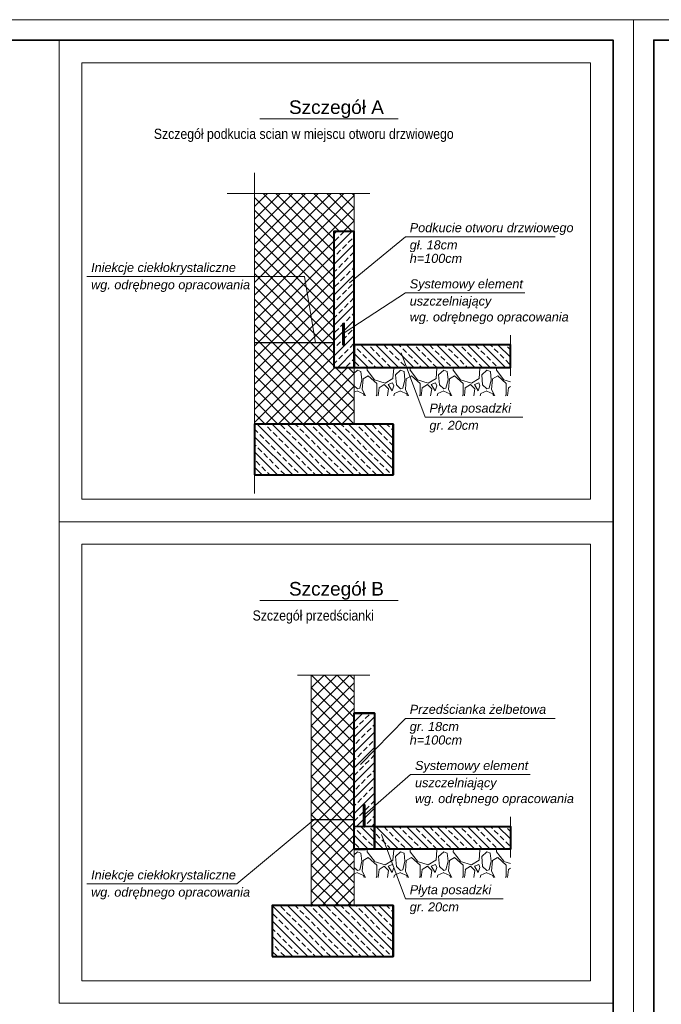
# Model space of a CAD drawing. Header units: millimetres. Extents: x -35363 to 17197, y 5744 to 29461.
# Tile 9 of 29: x -15555 to -9887, y 14862 to 23564. Entities that reach past the tile are written whole.
import ezdxf

# ---------------------------------------------------------------- set-up
doc = ezdxf.new("R2010")
doc.units = ezdxf.units.MM
doc.linetypes.add('CONTINOUS', pattern=[0])
doc.linetypes.add('Dashed', pattern=[1250, 750, -500])
for name, color, linetype, lineweight in [('-OPISY', 11, 'Continuous', 13), ('OPISY', 11, 'Continuous', 13), ('WB-KRESKOWANIE2', 251, 'Continuous', 9), ('WB-MUROWANE2', 20, 'Continuous', 35), ('WB-OPISY2', 11, 'Continuous', 5), ('WB-RAMKA_TABELKA', 33, 'Continuous', 35), ('WB_ŻELBET', 4, 'Continuous', 40), ('WYMIARY', 7, 'Continuous', 13), ('ZELBET_WIDOK', 4, 'Continuous', 25)]:
    doc.layers.add(name, color=color, linetype=linetype, lineweight=lineweight)
doc.layers.add('BZ_P_pow', color=101, linetype='Continuous')
doc.layers.add('RCAD_opis rozkładu', color=7, linetype='Continuous')
doc.layers.add('WB-KARTKA', color=251, linetype='Continuous', lineweight=13, plot=False)
doc.styles.add('AR 01 SWIS', font='txt')
doc.styles.add('Arial', font='txt')
doc.styles.add('STYLE1', font='ariali.ttf')
doc.linetypes.add('ZIGZAG', pattern='A,0.00254,-5.08,[131,ltypeshp.shx,S=5.08,R=0,X=-5.08,Y=0],-10.16,[131,ltypeshp.shx,S=5.08,R=180,X=5.08,Y=0],-5.08', length=20.32254)
pattern_1 = [(315, (1953512.32, 264182.94), (67.351921, 67.351921), []), (315, (1953512.32, 264115.59), (67.351921, 67.351921), [47.625, -23.8125])]
pattern_2 = [(315, (1953512.32, 259926.68), (67.351921, 67.351921), []), (315, (1953512.32, 259859.33), (67.351921, 67.351921), [47.625, -23.8125])]

# ---------------------------------------------------------------- blocks, each defined once
blk = doc.blocks.new('Format A1 - wpiecie poziome')
at = {"layer": 'WB-KARTKA', "linetype": 'Continuous'}
blk.add_lwpolyline([(-841, 0), (-841, 594), (0, 594), (0, 0)], close=True, dxfattribs=at)
at = {"layer": 'WB-RAMKA_TABELKA', "linetype": 'Continuous'}
blk.add_lwpolyline([(-816, 6), (-816, 297), (-835, 297), (-835, 588), (-6, 588), (-6, 6), (-816, 6)], dxfattribs=at)

msp = doc.modelspace()

# ---------------------------------------------------------------- hatches: boundary and pattern name
at = {"layer": 'WB-KRESKOWANIE2'}
h = msp.add_hatch(dxfattribs=at)
h.set_pattern_fill('ANSI37', color=256, scale=25, angle=270, style=0)
h.set_pattern_definition([(315, (1956433.955, 268068.4), (56.1266008, 56.1266008), []), (45, (1956433.955, 268068.4), (-56.1266008, 56.1266008), [])])
h.paths.add_polyline_path([(-13481.09, 21293.48), (-13038.63, 21293.48), (-12942.89, 20707.6), (-12779.22, 20707.6), (-12779.22, 21690.41), (-12599.22, 21690.41), (-12599.22, 22028.65), (-13481.09, 22028.65)])
h.paths.add_polyline_path([(-13481.09, 20707.6), (-12942.89, 20707.6), (-13038.63, 21293.48), (-13481.09, 21293.48)])
h.paths.add_polyline_path([(-12634.22, 19990.41), (-12599.22, 19990.41), (-12599.22, 20490.41), (-12779.22, 20490.41), (-12779.22, 20707.6), (-13481.09, 20707.6), (-13481.09, 19990.41), (-12944.22, 19990.41)])
h = msp.add_hatch(dxfattribs=at)
h.set_pattern_fill('ANSI33', color=256, scale=15, angle=180, style=0)
h.set_pattern_definition([(225, (230993.32, -1944241.13), (67.351921, -67.351921), []), (225, (230925.96, -1944241.13), (67.351921, -67.351921), [47.625, -23.8125])])
h.paths.add_polyline_path([(-12599.22, 21690.41), (-12779.22, 21690.41), (-12779.22, 20490.41), (-12599.22, 20490.41), (-12599.22, 20990.41)])
h = msp.add_hatch(dxfattribs=at)
h.set_pattern_fill('ANSI33', color=256, scale=15, angle=270, style=0)
h.set_pattern_definition(pattern_1)
h.paths.add_polyline_path([(-12099.22, 20690.41), (-12599.22, 20690.41), (-12599.22, 20490.41), (-11219.22, 20490.41), (-11219.22, 20690.41), (-11719.22, 20690.41)])
h = msp.add_hatch(dxfattribs=at)
h.set_pattern_fill('GRAVEL', color=256, scale=15, angle=270, style=0)
h.paths.add_polyline_path([(-11219.22, 20490.41), (-12599.22, 20490.41), (-12599.22, 20240.41), (-11219.22, 20240.41), (-11219.22, 20415.22)])
h = msp.add_hatch(dxfattribs=at)
h.set_pattern_fill('ANSI33', color=256, scale=15, angle=270, style=0)
h.set_pattern_definition(pattern_1)
h.paths.add_polyline_path([(-12944.22, 19990.41), (-12979.22, 19990.41), (-13481.09, 19990.41), (-13481.09, 19540.41), (-12944.22, 19540.41), (-12634.22, 19540.41), (-12254.22, 19540.41), (-12254.22, 19990.41), (-12599.22, 19990.41), (-12634.22, 19990.41)])
h = msp.add_hatch(dxfattribs=at)
h.set_pattern_fill('ANSI37', color=256, scale=25, angle=270, style=0)
h.set_pattern_definition([(315, (1952632.32, 258388.43), (56.1266008, 56.1266008), []), (45, (1952632.32, 258388.43), (-56.1266008, 56.1266008), [])])
h.paths.add_polyline_path([(-12979.22, 15734.15), (-12599.22, 15734.15), (-12599.22, 17772.39), (-12979.22, 17772.39)])
h = msp.add_hatch(dxfattribs=at)
h.set_pattern_fill('ANSI33', color=256, scale=15, angle=180, style=0)
h.set_pattern_definition([(225, (231093.32, -1948497.39), (67.351921, -67.351921), []), (225, (231025.96, -1948497.39), (67.351921, -67.351921), [47.625, -23.8125])])
h.paths.add_polyline_path([(-12419.22, 17434.15), (-12599.22, 17434.15), (-12599.22, 16434.15), (-12419.22, 16434.15), (-12419.22, 16734.15)])
h = msp.add_hatch(dxfattribs=at)
h.set_pattern_fill('ANSI33', color=256, scale=15, angle=270, style=0)
h.set_pattern_definition(pattern_2)
h.paths.add_polyline_path([(-12099.22, 16434.15), (-12599.22, 16434.15), (-12599.22, 16234.15), (-11219.22, 16234.15), (-11219.22, 16434.15), (-11719.22, 16434.15)])
h = msp.add_hatch(dxfattribs=at)
h.set_pattern_fill('GRAVEL', color=256, scale=15, angle=270, style=0)
h.set_pattern_definition([(138.01279, (381, -4530.583), (-3429, 3048), [51.258, -5074.5725]), (94.96974, (342.9, -4496.293), (381.000022, -4571.999998), [87.9607, -8708.1073]), (42.51045, (335.28, -4408.663), (-4190.999999, -3810.000002), [62.022, -6140.2084]), (177.27369, (240.03, -4260.073), (7620, -381.000001), [80.1007, -7929.9656]), (202.83365, (160.02, -4256.263), (4572, 1905), [78.545, -7775.971]), (267.27369, (87.63, -4286.743), (381.000001, 7620), [80.1007, -7929.9656]), (307.69424, (83.82, -4366.753), (-3810, 4953), [105.929, -10486.9673]), (342.25533, (148.59, -4450.573), (8382, -2667.000001), [100.008, -9900.7885]), (31.429566, (243.84, -4481.053), (4953, 3048), [80.372, -7956.832]), (85.23636, (312.42, -4439.143), (-381, -4191), [91.757, -4496.0905]), (132.39744, (320.04, -4347.703), (-4191, 4572), [118.6617, -11747.516]), (48.81407, (236.22, -4637.263), (2286, 2667), [40.5007, -4009.585]), (81.46923, (262.89, -4606.783), (-761.999999, -4953), [77.0523, -7628.196]), (135, (274.32, -4530.58), (-381, 5e-13), [53.8814, -484.934]), (113.1986, (320.04, -4503.913), (762, -1905), [29.016, -2872.5934]), (201.8014, (308.61, -4477.24), (1143, 381), [41.035, -2010.713]), (300.96376, (270.51, -4492.483), (762, -1143), [66.648, -2154.9447]), (71.56505, (304.8, -4549.63), (-381, -762), [48.193, -1156.635]), (286.38954, (308.61, -4256.263), (1143, -3810), [67.513, -6683.824]), (340.34618, (327.66, -4321.033), (-4191, 1524), [56.64, -5607.3324]), (203.1986, (381, -4549.633), (1905, 762), [58.032, -2843.5775]), (253.61046, (327.66, -4572.493), (1143, 3810), [67.513, -6683.824]), (249.44395, (72.39, -4256.263), (762, 1905), [65.1053, -3190.16]), (204.77514, (49.53, -4317.223), (4191, 1905.000002), [54.551, -5400.539]), (336.8014, (0, -4553.443), (1905, -762), [58.032, -2843.5775]), (287.35402, (53.34, -4576.303), (-1524, 4953), [63.8674, -6322.8564]), (339.44395, (0, -4366.753), (-1905, 762), [32.5526, -3222.713]), (11.30993, (0, -4530.58), (1524, 381), [19.427, -1923.299]), (75.96376, (19.05, -4526.77), (-381, -1143), [78.545, -1492.358]), (96.00901, (38.1, -4450.573), (381, -3810), [72.79, -7206.2047]), (213.69007, (236.22, -4492.48), (762, 381), [54.9486, -1318.7665]), (263.15723, (190.5, -4522.963), (-762, -6477), [95.9335, -9497.4014]), (330.9454, (179.07, -4618.213), (-2667, 1524), [39.226, -3883.409]), (360, (213.36, -4637.26), (381, 381), [22.86, -358.14]), (30.25644, (49.53, -4442.953), (-2667, -1524), [52.93, -5240.091]), (318.01279, (95.25, -4416.283), (3429, -3048), [102.5164, -5023.3143]), (270, (171.45, -4484.86), (381, -381), [99.06, -281.94]), (235.30485, (171.45, -4583.923), (-2666.999998, -3810.000001), [60.2414, -5963.8975]), (164.0546, (137.16, -4633.453), (-1524, 381), [55.4744, -2718.2475]), (117.645975, (83.82, -4618.213), (-3810, 7239), [90.3218, -8941.8697]), (85.42608, (41.91, -4538.203), (381, 4953), [95.5544, -9459.877])])
h.paths.add_polyline_path([(-11219.22, 16234.15), (-12599.22, 16234.15), (-12599.22, 15984.15), (-11219.22, 15984.15), (-11219.22, 16158.96)])
h = msp.add_hatch(dxfattribs=at)
h.set_pattern_fill('ANSI33', color=256, scale=15, angle=270, style=0)
h.set_pattern_definition(pattern_2)
h.paths.add_polyline_path([(-12944.22, 15734.15), (-12979.22, 15734.15), (-13324.22, 15734.15), (-13324.22, 15284.15), (-12944.22, 15284.15), (-12634.22, 15284.15), (-12254.22, 15284.15), (-12254.22, 15734.15), (-12599.22, 15734.15), (-12634.22, 15734.15)])
at = {"layer": 'WB_ŻELBET', "transparency": 33554687}
h = msp.add_hatch(dxfattribs=at)
h.set_pattern_fill('ANSI31', color=256)
h.set_pattern_definition([(45, (-46.1448, 0), (-2.24506403, 2.24506403), [])])
h.paths.add_polyline_path([(-12687.26, 20690.41), (-12687.26, 20801.91), (-12687.26, 20877.15), (-12699.43, 20877.15), (-12699.43, 20690.41)])
h = msp.add_hatch(dxfattribs=at)
h.set_pattern_fill('ANSI31', color=256)
h.set_pattern_definition([(45, (134.4737, -4256.2634), (-2.24506403, 2.24506403), [])])
h.paths.add_polyline_path([(-12506.64, 16451.33), (-12506.64, 16545.65), (-12506.64, 16620.89), (-12518.82, 16620.89), (-12518.82, 16451.33)])
h = msp.add_hatch(dxfattribs=at)
h.set_pattern_fill('ANSI31', color=256)
h.set_pattern_definition([(45, (134.4383, -4256.2634), (-2.24506403, 2.24506403), [])])
h.paths.add_polyline_path([(-12518.85, 16434.15), (-12506.68, 16434.15), (-12506.68, 16451.33), (-12518.85, 16451.33)])

# ---------------------------------------------------------------- linework, layer by layer
at = {"layer": 'BZ_P_pow'}
msp.add_line((-12599.22, 16434.15, 0), (-12419.22, 16434.15, 0), dxfattribs=at)
at = {"layer": 'OPISY', "linetype": 'Continuous'}
for p, q in [((-13435.12, 22686), (-12211.32, 22686)), ((-13435.12, 18429.74), (-12211.32, 18429.74))]:
    msp.add_line(p, q, dxfattribs=at)
at = {"layer": 'WB-KRESKOWANIE2', "linetype": 'Dashed', "ltscale": 10}
for p, q in [((-13481.09, 19376, 0), (-13481.09, 22209.59, 0)), ((-12462.78, 22028.65, 0), (-13723.15, 22028.65, 0)), ((-11219.22, 20415.22, 0), (-11219.22, 20775.21, 0)), ((-12462.78, 17772.39, 0), (-13100.78, 17772.39, 0)), ((-11219.22, 16158.96, 0), (-11219.22, 16518.94, 0))]:
    msp.add_line(p, q, dxfattribs=at)
at = {"layer": 'WB-MUROWANE2', "lineweight": 18}
for p, q in [((-12599.22, 20490.41, 0), (-12599.22, 22028.65, 0)), ((-12599.22, 19990.41, 0), (-12599.22, 20490.41, 0)), ((-12979.22, 16234.15, 0), (-12979.22, 17772.39, 0)), ((-12599.22, 16234.15, 0), (-12599.22, 17772.39, 0)), ((-12979.22, 15734.15, 0), (-12979.22, 16234.15, 0)), ((-12599.22, 15734.15, 0), (-12599.22, 16234.15, 0))]:
    msp.add_line(p, q, dxfattribs=at)
at = {"layer": 'WB-OPISY2'}
for points in [[(-15205.31, 23383.53), (-10313.17, 23383.53), (-10313.17, 19127.26), (-15205.31, 19127.26)], [(-15005.31, 23183.53), (-10513.17, 23183.53), (-10513.17, 19327.26), (-15005.31, 19327.26)], [(-15205.31, 19127.26), (-10313.17, 19127.26), (-10313.17, 14871), (-15205.31, 14871)], [(-15005.31, 18927.26), (-10513.17, 18927.26), (-10513.17, 15071), (-15005.31, 15071)]]:
    msp.add_lwpolyline(points, close=True, dxfattribs=at)
at = {"layer": 'WB_ŻELBET'}
for p, q in [((-12599.22, 21690.41, 0), (-12779.22, 21690.41, 0)), ((-12779.22, 20490.41, 0), (-12599.22, 20490.41, 0)), ((-13481.09, 19990.41, 0), (-13481.09, 19540.41, 0)), ((-12254.22, 19990.41, 0), (-12254.22, 19540.41, 0)), ((-12419.22, 17434.15, 0), (-12599.22, 17434.15, 0)), ((-12599.22, 16234.15, 0), (-12499.22, 16234.15, 0)), ((-13324.22, 15734.15, 0), (-13324.22, 15284.15, 0)), ((-12254.22, 15734.15, 0), (-12254.22, 15284.15, 0))]:
    msp.add_line(p, q, dxfattribs=at)
at = {"layer": 'WB_ŻELBET', "elevation": 0}
for points in [[(-12779.22, 20490.41), (-12599.22, 20490.41), (-12599.22, 21690.41), (-12779.22, 21690.41)], [(-12699.43, 20690.41), (-12687.26, 20690.41), (-12687.26, 20877.15), (-12699.43, 20877.15)], [(-12599.22, 20490.41), (-11219.22, 20490.41), (-11219.22, 20690.41), (-12599.22, 20690.41)], [(-13481.09, 19540.41), (-12254.22, 19540.41), (-12254.22, 19990.41), (-13481.09, 19990.41)], [(-12419.22, 16234.15), (-12599.22, 16234.15), (-12599.22, 17434.15), (-12419.22, 17434.15)], [(-12518.82, 16434.15), (-12506.64, 16434.15), (-12506.64, 16620.89), (-12518.82, 16620.89)], [(-12419.22, 16434.15), (-11219.22, 16434.15), (-11219.22, 16234.15), (-12419.22, 16234.15)], [(-13324.22, 15284.15), (-12254.22, 15284.15), (-12254.22, 15734.15), (-13324.22, 15734.15)]]:
    msp.add_lwpolyline(points, close=True, dxfattribs=at)
at = {"layer": 'WB_ŻELBET', "color": 2, "linetype": 'ZIGZAG', "lineweight": 30, "ltscale": 5, "elevation": 0}
for points in [[(-12779.22, 20707.6), (-13481.09, 20707.6)], [(-12599.22, 16491.72), (-12979.22, 16491.72)]]:
    msp.add_lwpolyline(points, dxfattribs=at)
at = {"layer": 'WYMIARY'}
for p, q in [((-12640.05, 21238.86), (-12147.99, 21645.2)), ((-10823.27, 21645.2), (-12147.99, 21645.2)), ((-13038.63, 21293.48), (-14963.02, 21293.48)), ((-13038.63, 21293.48), (-12942.89, 20707.6, 0)), ((-12687.26, 20797.24, 0), (-12147.99, 21148.93)), ((-11092.08, 21148.93), (-12147.99, 21148.93)), ((-11973.94, 20051.13), (-12184.25, 20620.49)), ((-11109.22, 20051.13), (-11973.94, 20051.13)), ((-12545.03, 16982.59), (-12147.99, 17388.93)), ((-10823.27, 17388.93), (-12147.99, 17388.93)), ((-12506.64, 16540.98, 0), (-12101.5, 16892.66)), ((-11045.59, 16892.66), (-12101.5, 16892.66)), ((-13638.3, 15925.78), (-12957.52, 16491.72, 0)), ((-12147.99, 15794.86), (-12358.29, 16364.23)), ((-13638.3, 15925.78), (-14963.02, 15925.78)), ((-11283.27, 15794.86), (-12147.99, 15794.86))]:
    msp.add_line(p, q, dxfattribs=at)
at = {"layer": 'ZELBET_WIDOK'}
for p, q in [((-12779.22, 20490.41, 0), (-12779.22, 21690.41, 0)), ((-12599.22, 20690.41, 0), (-12599.22, 21690.41, 0)), ((-12599.22, 20490.41, 0), (-12599.22, 21370.41, 0)), ((-12099.22, 20690.41, 0), (-12599.22, 20690.41, 0)), ((-11219.22, 20690.41, 0), (-12099.22, 20690.41, 0)), ((-11219.22, 20490.41, 0), (-12599.22, 20490.41, 0)), ((-13481.09, 19990.41, 0), (-12634.22, 19990.41, 0)), ((-12254.22, 19990.41, 0), (-12944.22, 19990.41, 0)), ((-13481.09, 19540.41, 0), (-12634.22, 19540.41, 0)), ((-12254.22, 19540.41, 0), (-12944.22, 19540.41, 0)), ((-12599.22, 16234.15, 0), (-12599.22, 17434.15, 0)), ((-12419.22, 16434.15, 0), (-12419.22, 17434.15, 0)), ((-12419.22, 16234.15, 0), (-12419.22, 17114.15, 0)), ((-12099.22, 16434.15, 0), (-12599.22, 16434.15, 0)), ((-11219.22, 16434.15, 0), (-12099.22, 16434.15, 0)), ((-11219.22, 16234.15, 0), (-12599.22, 16234.15, 0)), ((-13324.22, 15734.15, 0), (-12634.22, 15734.15, 0)), ((-12254.22, 15734.15, 0), (-12944.22, 15734.15, 0)), ((-13324.22, 15284.15, 0), (-12634.22, 15284.15, 0)), ((-12254.22, 15284.15, 0), (-12944.22, 15284.15, 0))]:
    msp.add_line(p, q, dxfattribs=at)

# ---------------------------------------------------------------- block references
at = {"layer": 'WB-RAMKA_TABELKA', "linetype": 'Continuous', "xscale": 30, "yscale": 30, "zscale": 30}
for p in [(-10133.17, 5743.53), (15096.83, 5743.53)]:
    msp.add_blockref('Format A1 - wpiecie poziome', p, dxfattribs=at)

# ---------------------------------------------------------------- texts
at = {"layer": '-OPISY', "linetype": 'CONTINOUS', "style": 'AR 01 SWIS', "width": 0.9}
for s, p in [('Szczegół podkucia scian w miejscu otworu drzwiowego', (-14370, 22510)), ('Szczegół przedścianki', (-13497.39, 18253.74))]:
    msp.add_text(s, height=90, dxfattribs=at).set_placement(p)
at = {"layer": 'OPISY', "linetype": 'Continuous', "char_height": 120, "width": 10683.1775, "attachment_point": 1, "style": 'Arial'}
for s, insert in [('Szczegół A', (-13176.18, 22850.73)), ('Szczegół B', (-13176.18, 18594.47))]:
    msp.add_mtext(s, dxfattribs=dict(at, insert=insert))
at = {"layer": 'RCAD_opis rozkładu', "color": 2, "style": 'STYLE1'}
for s, p in [('Podkucie otworu drzwiowego', (-12109.13, 21685.47)), ('gł. 18cm', (-12109.13, 21533.3)), ('h=100cm', (-12109.13, 21414.4)), ('Iniekcje ciekłokrystaliczne', (-14924.16, 21333.75)), ('wg. odrębnego opracowania', (-14924.16, 21181.59)), ('Systemowy element', (-12109.13, 21189.2)), ('uszczelniający', (-12109.13, 21037.03)), ('wg. odrębnego opracowania', (-12109.13, 20896.81)), ('Płyta posadzki', (-11935.08, 20091.4)), ('gr. 20cm', (-11935.08, 19939.23)), ('Przedścianka żelbetowa', (-12109.13, 17429.2)), ('gr. 18cm', (-12109.13, 17277.04)), ('h=100cm', (-12109.13, 17158.14)), ('Systemowy element', (-12062.64, 16932.93)), ('uszczelniający', (-12062.64, 16780.77)), ('wg. odrębnego opracowania', (-12062.64, 16640.55)), ('Iniekcje ciekłokrystaliczne', (-14924.16, 15966.05)), ('Płyta posadzki', (-12109.13, 15835.14)), ('wg. odrębnego opracowania', (-14924.16, 15813.89)), ('gr. 20cm', (-12109.13, 15682.97))]:
    msp.add_text(s, height=80, dxfattribs=at).set_placement(p)

doc.saveas('drawing.dxf')
